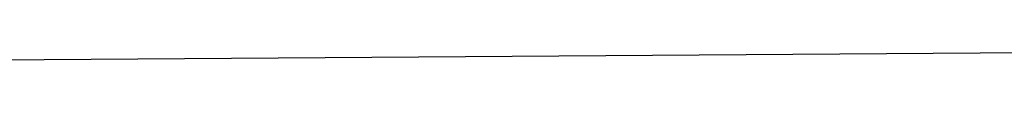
# Model space of a CAD drawing. Extents: x 0 to 370488, y 0 to 4202825.
# Tile 43 of 256: x 360216.9147 to 360217.0332, y 4200495.7295 to 4200495.74. Entities that reach past the tile are written whole.
import ezdxf

# ---------------------------------------------------------------- set-up
doc = ezdxf.new("R2010")
doc.units = 0
doc.header["$LTSCALE"] = 0.5
doc.header["$MEASUREMENT"] = 0
doc.layers.add('(032) Горизонтали утолщенные', color=32, linetype='Continuous', lineweight=30)

msp = doc.modelspace()

# ---------------------------------------------------------------- linework, layer by layer
at = {"layer": '(032) Горизонтали утолщенные', "color": 32}
msp.add_polyline3d([(360221.74517, 4200495.46141, 546), (360220.39, 4200495.59, 546), (360218.98, 4200495.69, 546), (360217.57, 4200495.74, 546), (360216.2, 4200495.73, 546), (360214.9, 4200495.64, 546), (360213.68, 4200495.48, 546), (360212.51, 4200495.25, 546), (360211.4, 4200494.95, 546), (360210.33, 4200494.58, 546), (360209.3, 4200494.14, 546), (360208.29, 4200493.63, 546), (360207.29, 4200493.06, 546), (360206.32, 4200492.41, 546), (360205.37, 4200491.68, 546), (360204.44, 4200490.86, 546)], dxfattribs=at)
msp.add_polyline3d([(360221.74517, 4200495.46141, 546), (360220.39, 4200495.59, 546), (360218.98, 4200495.69, 546), (360217.57, 4200495.74, 546), (360216.2, 4200495.73, 546), (360214.9, 4200495.64, 546), (360213.68, 4200495.48, 546), (360212.51, 4200495.25, 546), (360211.4, 4200494.95, 546), (360210.33, 4200494.58, 546), (360209.3, 4200494.14, 546), (360208.29, 4200493.63, 546), (360207.29, 4200493.06, 546), (360206.32, 4200492.41, 546), (360205.37, 4200491.68, 546), (360204.44, 4200490.86, 546)], dxfattribs=at)
msp.add_polyline3d([(360221.74517, 4200495.46141, 546), (360220.39, 4200495.59, 546), (360218.98, 4200495.69, 546), (360217.57, 4200495.74, 546), (360216.2, 4200495.73, 546), (360214.9, 4200495.64, 546), (360213.68, 4200495.48, 546), (360212.51, 4200495.25, 546), (360211.4, 4200494.95, 546), (360210.33, 4200494.58, 546), (360209.3, 4200494.14, 546), (360208.29, 4200493.63, 546), (360207.29, 4200493.06, 546), (360206.32, 4200492.41, 546), (360205.37, 4200491.68, 546), (360204.44, 4200490.86, 546)], dxfattribs=at)
msp.add_polyline3d([(360221.74517, 4200495.46141, 546), (360220.39, 4200495.59, 546), (360218.98, 4200495.69, 546), (360217.57, 4200495.74, 546), (360216.2, 4200495.73, 546), (360214.9, 4200495.64, 546), (360213.68, 4200495.48, 546), (360212.51, 4200495.25, 546), (360211.4, 4200494.95, 546), (360210.33, 4200494.58, 546), (360209.3, 4200494.14, 546), (360208.29, 4200493.63, 546), (360207.29, 4200493.06, 546), (360206.32, 4200492.41, 546), (360205.37, 4200491.68, 546), (360204.44, 4200490.86, 546)], dxfattribs=at)
msp.add_polyline3d([(360221.74517, 4200495.46141, 546), (360220.39, 4200495.59, 546), (360218.98, 4200495.69, 546), (360217.57, 4200495.74, 546), (360216.2, 4200495.73, 546), (360214.9, 4200495.64, 546), (360213.68, 4200495.48, 546), (360212.51, 4200495.25, 546), (360211.4, 4200494.95, 546), (360210.33, 4200494.58, 546), (360209.3, 4200494.14, 546), (360208.29, 4200493.63, 546), (360207.29, 4200493.06, 546), (360206.32, 4200492.41, 546), (360205.37, 4200491.68, 546), (360204.44, 4200490.86, 546)], dxfattribs=at)
msp.add_polyline3d([(360221.74517, 4200495.46141, 546), (360220.39, 4200495.59, 546), (360218.98, 4200495.69, 546), (360217.57, 4200495.74, 546), (360216.2, 4200495.73, 546), (360214.9, 4200495.64, 546), (360213.68, 4200495.48, 546), (360212.51, 4200495.25, 546), (360211.4, 4200494.95, 546), (360210.33, 4200494.58, 546), (360209.3, 4200494.14, 546), (360208.29, 4200493.63, 546), (360207.29, 4200493.06, 546), (360206.32, 4200492.41, 546), (360205.37, 4200491.68, 546), (360204.44, 4200490.86, 546)], dxfattribs=at)
msp.add_polyline3d([(360221.74517, 4200495.46141, 546), (360220.39, 4200495.59, 546), (360218.98, 4200495.69, 546), (360217.57, 4200495.74, 546), (360216.2, 4200495.73, 546), (360214.9, 4200495.64, 546), (360213.68, 4200495.48, 546), (360212.51, 4200495.25, 546), (360211.4, 4200494.95, 546), (360210.33, 4200494.58, 546), (360209.3, 4200494.14, 546), (360208.29, 4200493.63, 546), (360207.29, 4200493.06, 546), (360206.32, 4200492.41, 546), (360205.37, 4200491.68, 546), (360204.44, 4200490.86, 546)], dxfattribs=at)
msp.add_polyline3d([(360221.74517, 4200495.46141, 546), (360220.39, 4200495.59, 546), (360218.98, 4200495.69, 546), (360217.57, 4200495.74, 546), (360216.2, 4200495.73, 546), (360214.9, 4200495.64, 546), (360213.68, 4200495.48, 546), (360212.51, 4200495.25, 546), (360211.4, 4200494.95, 546), (360210.33, 4200494.58, 546), (360209.3, 4200494.14, 546), (360208.29, 4200493.63, 546), (360207.29, 4200493.06, 546), (360206.32, 4200492.41, 546), (360205.37, 4200491.68, 546), (360204.44, 4200490.86, 546)], dxfattribs=at)
msp.add_polyline3d([(360221.74517, 4200495.46141, 546), (360220.39, 4200495.59, 546), (360218.98, 4200495.69, 546), (360217.57, 4200495.74, 546), (360216.2, 4200495.73, 546), (360214.9, 4200495.64, 546), (360213.68, 4200495.48, 546), (360212.51, 4200495.25, 546), (360211.4, 4200494.95, 546), (360210.33, 4200494.58, 546), (360209.3, 4200494.14, 546), (360208.29, 4200493.63, 546), (360207.29, 4200493.06, 546), (360206.32, 4200492.41, 546), (360205.37, 4200491.68, 546), (360204.44, 4200490.86, 546)], dxfattribs=at)
msp.add_polyline3d([(360221.74517, 4200495.46141, 546), (360220.39, 4200495.59, 546), (360218.98, 4200495.69, 546), (360217.57, 4200495.74, 546), (360216.2, 4200495.73, 546), (360214.9, 4200495.64, 546), (360213.68, 4200495.48, 546), (360212.51, 4200495.25, 546), (360211.4, 4200494.95, 546), (360210.33, 4200494.58, 546), (360209.3, 4200494.14, 546), (360208.29, 4200493.63, 546), (360207.29, 4200493.06, 546), (360206.32, 4200492.41, 546), (360205.37, 4200491.68, 546), (360204.44, 4200490.86, 546)], dxfattribs=at)
msp.add_polyline3d([(360221.74517, 4200495.46141, 546), (360220.39, 4200495.59, 546), (360218.98, 4200495.69, 546), (360217.57, 4200495.74, 546), (360216.2, 4200495.73, 546), (360214.9, 4200495.64, 546), (360213.68, 4200495.48, 546), (360212.51, 4200495.25, 546), (360211.4, 4200494.95, 546), (360210.33, 4200494.58, 546), (360209.3, 4200494.14, 546), (360208.29, 4200493.63, 546), (360207.29, 4200493.06, 546), (360206.32, 4200492.41, 546), (360205.37, 4200491.68, 546), (360204.44, 4200490.86, 546)], dxfattribs=at)
msp.add_polyline3d([(360221.74517, 4200495.46141, 546), (360220.39, 4200495.59, 546), (360218.98, 4200495.69, 546), (360217.57, 4200495.74, 546), (360216.2, 4200495.73, 546), (360214.9, 4200495.64, 546), (360213.68, 4200495.48, 546), (360212.51, 4200495.25, 546), (360211.4, 4200494.95, 546), (360210.33, 4200494.58, 546), (360209.3, 4200494.14, 546), (360208.29, 4200493.63, 546), (360207.29, 4200493.06, 546), (360206.32, 4200492.41, 546), (360205.37, 4200491.68, 546), (360204.44, 4200490.86, 546)], dxfattribs=at)
msp.add_polyline3d([(360221.74517, 4200495.46141, 546), (360220.39, 4200495.59, 546), (360218.98, 4200495.69, 546), (360217.57, 4200495.74, 546), (360216.2, 4200495.73, 546), (360214.9, 4200495.64, 546), (360213.68, 4200495.48, 546), (360212.51, 4200495.25, 546), (360211.4, 4200494.95, 546), (360210.33, 4200494.58, 546), (360209.3, 4200494.14, 546), (360208.29, 4200493.63, 546), (360207.29, 4200493.06, 546), (360206.32, 4200492.41, 546), (360205.37, 4200491.68, 546), (360204.44, 4200490.86, 546)], dxfattribs=at)
msp.add_polyline3d([(360221.74517, 4200495.46141, 546), (360220.39, 4200495.59, 546), (360218.98, 4200495.69, 546), (360217.57, 4200495.74, 546), (360216.2, 4200495.73, 546), (360214.9, 4200495.64, 546), (360213.68, 4200495.48, 546), (360212.51, 4200495.25, 546), (360211.4, 4200494.95, 546), (360210.33, 4200494.58, 546), (360209.3, 4200494.14, 546), (360208.29, 4200493.63, 546), (360207.29, 4200493.06, 546), (360206.32, 4200492.41, 546), (360205.37, 4200491.68, 546), (360204.44, 4200490.86, 546)], dxfattribs=at)
msp.add_polyline3d([(360221.74517, 4200495.46141, 546), (360220.39, 4200495.59, 546), (360218.98, 4200495.69, 546), (360217.57, 4200495.74, 546), (360216.2, 4200495.73, 546), (360214.9, 4200495.64, 546), (360213.68, 4200495.48, 546), (360212.51, 4200495.25, 546), (360211.4, 4200494.95, 546), (360210.33, 4200494.58, 546), (360209.3, 4200494.14, 546), (360208.29, 4200493.63, 546), (360207.29, 4200493.06, 546), (360206.32, 4200492.41, 546), (360205.37, 4200491.68, 546), (360204.44, 4200490.86, 546)], dxfattribs=at)
msp.add_polyline3d([(360221.74517, 4200495.46141, 546), (360220.39, 4200495.59, 546), (360218.98, 4200495.69, 546), (360217.57, 4200495.74, 546), (360216.2, 4200495.73, 546), (360214.9, 4200495.64, 546), (360213.68, 4200495.48, 546), (360212.51, 4200495.25, 546), (360211.4, 4200494.95, 546), (360210.33, 4200494.58, 546), (360209.3, 4200494.14, 546), (360208.29, 4200493.63, 546), (360207.29, 4200493.06, 546), (360206.32, 4200492.41, 546), (360205.37, 4200491.68, 546), (360204.44, 4200490.86, 546)], dxfattribs=at)
msp.add_polyline3d([(360221.74517, 4200495.46141, 546), (360220.39, 4200495.59, 546), (360218.98, 4200495.69, 546), (360217.57, 4200495.74, 546), (360216.2, 4200495.73, 546), (360214.9, 4200495.64, 546), (360213.68, 4200495.48, 546), (360212.51, 4200495.25, 546), (360211.4, 4200494.95, 546), (360210.33, 4200494.58, 546), (360209.3, 4200494.14, 546), (360208.29, 4200493.63, 546), (360207.29, 4200493.06, 546), (360206.32, 4200492.41, 546), (360205.37, 4200491.68, 546), (360204.44, 4200490.86, 546)], dxfattribs=at)
msp.add_polyline3d([(360221.74517, 4200495.46141, 546), (360220.39, 4200495.59, 546), (360218.98, 4200495.69, 546), (360217.57, 4200495.74, 546), (360216.2, 4200495.73, 546), (360214.9, 4200495.64, 546), (360213.68, 4200495.48, 546), (360212.51, 4200495.25, 546), (360211.4, 4200494.95, 546), (360210.33, 4200494.58, 546), (360209.3, 4200494.14, 546), (360208.29, 4200493.63, 546), (360207.29, 4200493.06, 546), (360206.32, 4200492.41, 546), (360205.37, 4200491.68, 546), (360204.44, 4200490.86, 546)], dxfattribs=at)
msp.add_polyline3d([(360221.74517, 4200495.46141, 546), (360220.39, 4200495.59, 546), (360218.98, 4200495.69, 546), (360217.57, 4200495.74, 546), (360216.2, 4200495.73, 546), (360214.9, 4200495.64, 546), (360213.68, 4200495.48, 546), (360212.51, 4200495.25, 546), (360211.4, 4200494.95, 546), (360210.33, 4200494.58, 546), (360209.3, 4200494.14, 546), (360208.29, 4200493.63, 546), (360207.29, 4200493.06, 546), (360206.32, 4200492.41, 546), (360205.37, 4200491.68, 546), (360204.44, 4200490.86, 546)], dxfattribs=at)
msp.add_polyline3d([(360221.74517, 4200495.46141, 546), (360220.39, 4200495.59, 546), (360218.98, 4200495.69, 546), (360217.57, 4200495.74, 546), (360216.2, 4200495.73, 546), (360214.9, 4200495.64, 546), (360213.68, 4200495.48, 546), (360212.51, 4200495.25, 546), (360211.4, 4200494.95, 546), (360210.33, 4200494.58, 546), (360209.3, 4200494.14, 546), (360208.29, 4200493.63, 546), (360207.29, 4200493.06, 546), (360206.32, 4200492.41, 546), (360205.37, 4200491.68, 546), (360204.44, 4200490.86, 546)], dxfattribs=at)
msp.add_polyline3d([(360221.74517, 4200495.46141, 546), (360220.39, 4200495.59, 546), (360218.98, 4200495.69, 546), (360217.57, 4200495.74, 546), (360216.2, 4200495.73, 546), (360214.9, 4200495.64, 546), (360213.68, 4200495.48, 546), (360212.51, 4200495.25, 546), (360211.4, 4200494.95, 546), (360210.33, 4200494.58, 546), (360209.3, 4200494.14, 546), (360208.29, 4200493.63, 546), (360207.29, 4200493.06, 546), (360206.32, 4200492.41, 546), (360205.37, 4200491.68, 546), (360204.44, 4200490.86, 546)], dxfattribs=at)
msp.add_polyline3d([(360221.74517, 4200495.46141, 546), (360220.39, 4200495.59, 546), (360218.98, 4200495.69, 546), (360217.57, 4200495.74, 546), (360216.2, 4200495.73, 546), (360214.9, 4200495.64, 546), (360213.68, 4200495.48, 546), (360212.51, 4200495.25, 546), (360211.4, 4200494.95, 546), (360210.33, 4200494.58, 546), (360209.3, 4200494.14, 546), (360208.29, 4200493.63, 546), (360207.29, 4200493.06, 546), (360206.32, 4200492.41, 546), (360205.37, 4200491.68, 546), (360204.44, 4200490.86, 546)], dxfattribs=at)
msp.add_polyline3d([(360221.74517, 4200495.46141, 546), (360220.39, 4200495.59, 546), (360218.98, 4200495.69, 546), (360217.57, 4200495.74, 546), (360216.2, 4200495.73, 546), (360214.9, 4200495.64, 546), (360213.68, 4200495.48, 546), (360212.51, 4200495.25, 546), (360211.4, 4200494.95, 546), (360210.33, 4200494.58, 546), (360209.3, 4200494.14, 546), (360208.29, 4200493.63, 546), (360207.29, 4200493.06, 546), (360206.32, 4200492.41, 546), (360205.37, 4200491.68, 546), (360204.44, 4200490.86, 546)], dxfattribs=at)
msp.add_polyline3d([(360221.74517, 4200495.46141, 546), (360220.39, 4200495.59, 546), (360218.98, 4200495.69, 546), (360217.57, 4200495.74, 546), (360216.2, 4200495.73, 546), (360214.9, 4200495.64, 546), (360213.68, 4200495.48, 546), (360212.51, 4200495.25, 546), (360211.4, 4200494.95, 546), (360210.33, 4200494.58, 546), (360209.3, 4200494.14, 546), (360208.29, 4200493.63, 546), (360207.29, 4200493.06, 546), (360206.32, 4200492.41, 546), (360205.37, 4200491.68, 546), (360204.44, 4200490.86, 546)], dxfattribs=at)
msp.add_polyline3d([(360221.74517, 4200495.46141, 546), (360220.39, 4200495.59, 546), (360218.98, 4200495.69, 546), (360217.57, 4200495.74, 546), (360216.2, 4200495.73, 546), (360214.9, 4200495.64, 546), (360213.68, 4200495.48, 546), (360212.51, 4200495.25, 546), (360211.4, 4200494.95, 546), (360210.33, 4200494.58, 546), (360209.3, 4200494.14, 546), (360208.29, 4200493.63, 546), (360207.29, 4200493.06, 546), (360206.32, 4200492.41, 546), (360205.37, 4200491.68, 546), (360204.44, 4200490.86, 546)], dxfattribs=at)
msp.add_polyline3d([(360221.74517, 4200495.46141, 546), (360220.39, 4200495.59, 546), (360218.98, 4200495.69, 546), (360217.57, 4200495.74, 546), (360216.2, 4200495.73, 546), (360214.9, 4200495.64, 546), (360213.68, 4200495.48, 546), (360212.51, 4200495.25, 546), (360211.4, 4200494.95, 546), (360210.33, 4200494.58, 546), (360209.3, 4200494.14, 546), (360208.29, 4200493.63, 546), (360207.29, 4200493.06, 546), (360206.32, 4200492.41, 546), (360205.37, 4200491.68, 546), (360204.44, 4200490.86, 546)], dxfattribs=at)
msp.add_polyline3d([(360221.74517, 4200495.46141, 546), (360220.39, 4200495.59, 546), (360218.98, 4200495.69, 546), (360217.57, 4200495.74, 546), (360216.2, 4200495.73, 546), (360214.9, 4200495.64, 546), (360213.68, 4200495.48, 546), (360212.51, 4200495.25, 546), (360211.4, 4200494.95, 546), (360210.33, 4200494.58, 546), (360209.3, 4200494.14, 546), (360208.29, 4200493.63, 546), (360207.29, 4200493.06, 546), (360206.32, 4200492.41, 546), (360205.37, 4200491.68, 546), (360204.44, 4200490.86, 546)], dxfattribs=at)
msp.add_polyline3d([(360221.74517, 4200495.46141, 546), (360220.39, 4200495.59, 546), (360218.98, 4200495.69, 546), (360217.57, 4200495.74, 546), (360216.2, 4200495.73, 546), (360214.9, 4200495.64, 546), (360213.68, 4200495.48, 546), (360212.51, 4200495.25, 546), (360211.4, 4200494.95, 546), (360210.33, 4200494.58, 546), (360209.3, 4200494.14, 546), (360208.29, 4200493.63, 546), (360207.29, 4200493.06, 546), (360206.32, 4200492.41, 546), (360205.37, 4200491.68, 546), (360204.44, 4200490.86, 546)], dxfattribs=at)
msp.add_polyline3d([(360221.74517, 4200495.46141, 546), (360220.39, 4200495.59, 546), (360218.98, 4200495.69, 546), (360217.57, 4200495.74, 546), (360216.2, 4200495.73, 546), (360214.9, 4200495.64, 546), (360213.68, 4200495.48, 546), (360212.51, 4200495.25, 546), (360211.4, 4200494.95, 546), (360210.33, 4200494.58, 546), (360209.3, 4200494.14, 546), (360208.29, 4200493.63, 546), (360207.29, 4200493.06, 546), (360206.32, 4200492.41, 546), (360205.37, 4200491.68, 546), (360204.44, 4200490.86, 546)], dxfattribs=at)
msp.add_polyline3d([(360221.74517, 4200495.46141, 546), (360220.39, 4200495.59, 546), (360218.98, 4200495.69, 546), (360217.57, 4200495.74, 546), (360216.2, 4200495.73, 546), (360214.9, 4200495.64, 546), (360213.68, 4200495.48, 546), (360212.51, 4200495.25, 546), (360211.4, 4200494.95, 546), (360210.33, 4200494.58, 546), (360209.3, 4200494.14, 546), (360208.29, 4200493.63, 546), (360207.29, 4200493.06, 546), (360206.32, 4200492.41, 546), (360205.37, 4200491.68, 546), (360204.44, 4200490.86, 546)], dxfattribs=at)
msp.add_polyline3d([(360221.74517, 4200495.46141, 546), (360220.39, 4200495.59, 546), (360218.98, 4200495.69, 546), (360217.57, 4200495.74, 546), (360216.2, 4200495.73, 546), (360214.9, 4200495.64, 546), (360213.68, 4200495.48, 546), (360212.51, 4200495.25, 546), (360211.4, 4200494.95, 546), (360210.33, 4200494.58, 546), (360209.3, 4200494.14, 546), (360208.29, 4200493.63, 546), (360207.29, 4200493.06, 546), (360206.32, 4200492.41, 546), (360205.37, 4200491.68, 546), (360204.44, 4200490.86, 546)], dxfattribs=at)
msp.add_polyline3d([(360221.74517, 4200495.46141, 546), (360220.39, 4200495.59, 546), (360218.98, 4200495.69, 546), (360217.57, 4200495.74, 546), (360216.2, 4200495.73, 546), (360214.9, 4200495.64, 546), (360213.68, 4200495.48, 546), (360212.51, 4200495.25, 546), (360211.4, 4200494.95, 546), (360210.33, 4200494.58, 546), (360209.3, 4200494.14, 546), (360208.29, 4200493.63, 546), (360207.29, 4200493.06, 546), (360206.32, 4200492.41, 546), (360205.37, 4200491.68, 546), (360204.44, 4200490.86, 546)], dxfattribs=at)
msp.add_polyline3d([(360221.74517, 4200495.46141, 546), (360220.39, 4200495.59, 546), (360218.98, 4200495.69, 546), (360217.57, 4200495.74, 546), (360216.2, 4200495.73, 546), (360214.9, 4200495.64, 546), (360213.68, 4200495.48, 546), (360212.51, 4200495.25, 546), (360211.4, 4200494.95, 546), (360210.33, 4200494.58, 546), (360209.3, 4200494.14, 546), (360208.29, 4200493.63, 546), (360207.29, 4200493.06, 546), (360206.32, 4200492.41, 546), (360205.37, 4200491.68, 546), (360204.44, 4200490.86, 546)], dxfattribs=at)
msp.add_polyline3d([(360221.74517, 4200495.46141, 546), (360220.39, 4200495.59, 546), (360218.98, 4200495.69, 546), (360217.57, 4200495.74, 546), (360216.2, 4200495.73, 546), (360214.9, 4200495.64, 546), (360213.68, 4200495.48, 546), (360212.51, 4200495.25, 546), (360211.4, 4200494.95, 546), (360210.33, 4200494.58, 546), (360209.3, 4200494.14, 546), (360208.29, 4200493.63, 546), (360207.29, 4200493.06, 546), (360206.32, 4200492.41, 546), (360205.37, 4200491.68, 546), (360204.44, 4200490.86, 546)], dxfattribs=at)
msp.add_polyline3d([(360221.74517, 4200495.46141, 546), (360220.39, 4200495.59, 546), (360218.98, 4200495.69, 546), (360217.57, 4200495.74, 546), (360216.2, 4200495.73, 546), (360214.9, 4200495.64, 546), (360213.68, 4200495.48, 546), (360212.51, 4200495.25, 546), (360211.4, 4200494.95, 546), (360210.33, 4200494.58, 546), (360209.3, 4200494.14, 546), (360208.29, 4200493.63, 546), (360207.29, 4200493.06, 546), (360206.32, 4200492.41, 546), (360205.37, 4200491.68, 546), (360204.44, 4200490.86, 546)], dxfattribs=at)
msp.add_polyline3d([(360221.74517, 4200495.46141, 546), (360220.39, 4200495.59, 546), (360218.98, 4200495.69, 546), (360217.57, 4200495.74, 546), (360216.2, 4200495.73, 546), (360214.9, 4200495.64, 546), (360213.68, 4200495.48, 546), (360212.51, 4200495.25, 546), (360211.4, 4200494.95, 546), (360210.33, 4200494.58, 546), (360209.3, 4200494.14, 546), (360208.29, 4200493.63, 546), (360207.29, 4200493.06, 546), (360206.32, 4200492.41, 546), (360205.37, 4200491.68, 546), (360204.44, 4200490.86, 546)], dxfattribs=at)
msp.add_polyline3d([(360221.74517, 4200495.46141, 546), (360220.39, 4200495.59, 546), (360218.98, 4200495.69, 546), (360217.57, 4200495.74, 546), (360216.2, 4200495.73, 546), (360214.9, 4200495.64, 546), (360213.68, 4200495.48, 546), (360212.51, 4200495.25, 546), (360211.4, 4200494.95, 546), (360210.33, 4200494.58, 546), (360209.3, 4200494.14, 546), (360208.29, 4200493.63, 546), (360207.29, 4200493.06, 546), (360206.32, 4200492.41, 546), (360205.37, 4200491.68, 546), (360204.44, 4200490.86, 546)], dxfattribs=at)
msp.add_polyline3d([(360221.74517, 4200495.46141, 546), (360220.39, 4200495.59, 546), (360218.98, 4200495.69, 546), (360217.57, 4200495.74, 546), (360216.2, 4200495.73, 546), (360214.9, 4200495.64, 546), (360213.68, 4200495.48, 546), (360212.51, 4200495.25, 546), (360211.4, 4200494.95, 546), (360210.33, 4200494.58, 546), (360209.3, 4200494.14, 546), (360208.29, 4200493.63, 546), (360207.29, 4200493.06, 546), (360206.32, 4200492.41, 546), (360205.37, 4200491.68, 546), (360204.44, 4200490.86, 546)], dxfattribs=at)
msp.add_polyline3d([(360221.74517, 4200495.46141, 546), (360220.39, 4200495.59, 546), (360218.98, 4200495.69, 546), (360217.57, 4200495.74, 546), (360216.2, 4200495.73, 546), (360214.9, 4200495.64, 546), (360213.68, 4200495.48, 546), (360212.51, 4200495.25, 546), (360211.4, 4200494.95, 546), (360210.33, 4200494.58, 546), (360209.3, 4200494.14, 546), (360208.29, 4200493.63, 546), (360207.29, 4200493.06, 546), (360206.32, 4200492.41, 546), (360205.37, 4200491.68, 546), (360204.44, 4200490.86, 546)], dxfattribs=at)
msp.add_polyline3d([(360221.74517, 4200495.46141, 546), (360220.39, 4200495.59, 546), (360218.98, 4200495.69, 546), (360217.57, 4200495.74, 546), (360216.2, 4200495.73, 546), (360214.9, 4200495.64, 546), (360213.68, 4200495.48, 546), (360212.51, 4200495.25, 546), (360211.4, 4200494.95, 546), (360210.33, 4200494.58, 546), (360209.3, 4200494.14, 546), (360208.29, 4200493.63, 546), (360207.29, 4200493.06, 546), (360206.32, 4200492.41, 546), (360205.37, 4200491.68, 546), (360204.44, 4200490.86, 546)], dxfattribs=at)
msp.add_polyline3d([(360221.74517, 4200495.46141, 546), (360220.39, 4200495.59, 546), (360218.98, 4200495.69, 546), (360217.57, 4200495.74, 546), (360216.2, 4200495.73, 546), (360214.9, 4200495.64, 546), (360213.68, 4200495.48, 546), (360212.51, 4200495.25, 546), (360211.4, 4200494.95, 546), (360210.33, 4200494.58, 546), (360209.3, 4200494.14, 546), (360208.29, 4200493.63, 546), (360207.29, 4200493.06, 546), (360206.32, 4200492.41, 546), (360205.37, 4200491.68, 546), (360204.44, 4200490.86, 546)], dxfattribs=at)
msp.add_polyline3d([(360221.74517, 4200495.46141, 546), (360220.39, 4200495.59, 546), (360218.98, 4200495.69, 546), (360217.57, 4200495.74, 546), (360216.2, 4200495.73, 546), (360214.9, 4200495.64, 546), (360213.68, 4200495.48, 546), (360212.51, 4200495.25, 546), (360211.4, 4200494.95, 546), (360210.33, 4200494.58, 546), (360209.3, 4200494.14, 546), (360208.29, 4200493.63, 546), (360207.29, 4200493.06, 546), (360206.32, 4200492.41, 546), (360205.37, 4200491.68, 546), (360204.44, 4200490.86, 546)], dxfattribs=at)
msp.add_polyline3d([(360221.74517, 4200495.46141, 546), (360220.39, 4200495.59, 546), (360218.98, 4200495.69, 546), (360217.57, 4200495.74, 546), (360216.2, 4200495.73, 546), (360214.9, 4200495.64, 546), (360213.68, 4200495.48, 546), (360212.51, 4200495.25, 546), (360211.4, 4200494.95, 546), (360210.33, 4200494.58, 546), (360209.3, 4200494.14, 546), (360208.29, 4200493.63, 546), (360207.29, 4200493.06, 546), (360206.32, 4200492.41, 546), (360205.37, 4200491.68, 546), (360204.44, 4200490.86, 546)], dxfattribs=at)
msp.add_polyline3d([(360221.74517, 4200495.46141, 546), (360220.39, 4200495.59, 546), (360218.98, 4200495.69, 546), (360217.57, 4200495.74, 546), (360216.2, 4200495.73, 546), (360214.9, 4200495.64, 546), (360213.68, 4200495.48, 546), (360212.51, 4200495.25, 546), (360211.4, 4200494.95, 546), (360210.33, 4200494.58, 546), (360209.3, 4200494.14, 546), (360208.29, 4200493.63, 546), (360207.29, 4200493.06, 546), (360206.32, 4200492.41, 546), (360205.37, 4200491.68, 546), (360204.44, 4200490.86, 546)], dxfattribs=at)
msp.add_polyline3d([(360221.74517, 4200495.46141, 546), (360220.39, 4200495.59, 546), (360218.98, 4200495.69, 546), (360217.57, 4200495.74, 546), (360216.2, 4200495.73, 546), (360214.9, 4200495.64, 546), (360213.68, 4200495.48, 546), (360212.51, 4200495.25, 546), (360211.4, 4200494.95, 546), (360210.33, 4200494.58, 546), (360209.3, 4200494.14, 546), (360208.29, 4200493.63, 546), (360207.29, 4200493.06, 546), (360206.32, 4200492.41, 546), (360205.37, 4200491.68, 546), (360204.44, 4200490.86, 546)], dxfattribs=at)
msp.add_polyline3d([(360221.74517, 4200495.46141, 546), (360220.39, 4200495.59, 546), (360218.98, 4200495.69, 546), (360217.57, 4200495.74, 546), (360216.2, 4200495.73, 546), (360214.9, 4200495.64, 546), (360213.68, 4200495.48, 546), (360212.51, 4200495.25, 546), (360211.4, 4200494.95, 546), (360210.33, 4200494.58, 546), (360209.3, 4200494.14, 546), (360208.29, 4200493.63, 546), (360207.29, 4200493.06, 546), (360206.32, 4200492.41, 546), (360205.37, 4200491.68, 546), (360204.44, 4200490.86, 546)], dxfattribs=at)
msp.add_polyline3d([(360221.74517, 4200495.46141, 546), (360220.39, 4200495.59, 546), (360218.98, 4200495.69, 546), (360217.57, 4200495.74, 546), (360216.2, 4200495.73, 546), (360214.9, 4200495.64, 546), (360213.68, 4200495.48, 546), (360212.51, 4200495.25, 546), (360211.4, 4200494.95, 546), (360210.33, 4200494.58, 546), (360209.3, 4200494.14, 546), (360208.29, 4200493.63, 546), (360207.29, 4200493.06, 546), (360206.32, 4200492.41, 546), (360205.37, 4200491.68, 546), (360204.44, 4200490.86, 546)], dxfattribs=at)
msp.add_polyline3d([(360221.74517, 4200495.46141, 546), (360220.39, 4200495.59, 546), (360218.98, 4200495.69, 546), (360217.57, 4200495.74, 546), (360216.2, 4200495.73, 546), (360214.9, 4200495.64, 546), (360213.68, 4200495.48, 546), (360212.51, 4200495.25, 546), (360211.4, 4200494.95, 546), (360210.33, 4200494.58, 546), (360209.3, 4200494.14, 546), (360208.29, 4200493.63, 546), (360207.29, 4200493.06, 546), (360206.32, 4200492.41, 546), (360205.37, 4200491.68, 546), (360204.44, 4200490.86, 546)], dxfattribs=at)
msp.add_polyline3d([(360221.74517, 4200495.46141, 546), (360220.39, 4200495.59, 546), (360218.98, 4200495.69, 546), (360217.57, 4200495.74, 546), (360216.2, 4200495.73, 546), (360214.9, 4200495.64, 546), (360213.68, 4200495.48, 546), (360212.51, 4200495.25, 546), (360211.4, 4200494.95, 546), (360210.33, 4200494.58, 546), (360209.3, 4200494.14, 546), (360208.29, 4200493.63, 546), (360207.29, 4200493.06, 546), (360206.32, 4200492.41, 546), (360205.37, 4200491.68, 546), (360204.44, 4200490.86, 546)], dxfattribs=at)
msp.add_polyline3d([(360221.74517, 4200495.46141, 546), (360220.39, 4200495.59, 546), (360218.98, 4200495.69, 546), (360217.57, 4200495.74, 546), (360216.2, 4200495.73, 546), (360214.9, 4200495.64, 546), (360213.68, 4200495.48, 546), (360212.51, 4200495.25, 546), (360211.4, 4200494.95, 546), (360210.33, 4200494.58, 546), (360209.3, 4200494.14, 546), (360208.29, 4200493.63, 546), (360207.29, 4200493.06, 546), (360206.32, 4200492.41, 546), (360205.37, 4200491.68, 546), (360204.44, 4200490.86, 546)], dxfattribs=at)
msp.add_polyline3d([(360221.74517, 4200495.46141, 546), (360220.39, 4200495.59, 546), (360218.98, 4200495.69, 546), (360217.57, 4200495.74, 546), (360216.2, 4200495.73, 546), (360214.9, 4200495.64, 546), (360213.68, 4200495.48, 546), (360212.51, 4200495.25, 546), (360211.4, 4200494.95, 546), (360210.33, 4200494.58, 546), (360209.3, 4200494.14, 546), (360208.29, 4200493.63, 546), (360207.29, 4200493.06, 546), (360206.32, 4200492.41, 546), (360205.37, 4200491.68, 546), (360204.44, 4200490.86, 546)], dxfattribs=at)
msp.add_polyline3d([(360221.74517, 4200495.46141, 546), (360220.39, 4200495.59, 546), (360218.98, 4200495.69, 546), (360217.57, 4200495.74, 546), (360216.2, 4200495.73, 546), (360214.9, 4200495.64, 546), (360213.68, 4200495.48, 546), (360212.51, 4200495.25, 546), (360211.4, 4200494.95, 546), (360210.33, 4200494.58, 546), (360209.3, 4200494.14, 546), (360208.29, 4200493.63, 546), (360207.29, 4200493.06, 546), (360206.32, 4200492.41, 546), (360205.37, 4200491.68, 546), (360204.44, 4200490.86, 546)], dxfattribs=at)
msp.add_polyline3d([(360221.74517, 4200495.46141, 546), (360220.39, 4200495.59, 546), (360218.98, 4200495.69, 546), (360217.57, 4200495.74, 546), (360216.2, 4200495.73, 546), (360214.9, 4200495.64, 546), (360213.68, 4200495.48, 546), (360212.51, 4200495.25, 546), (360211.4, 4200494.95, 546), (360210.33, 4200494.58, 546), (360209.3, 4200494.14, 546), (360208.29, 4200493.63, 546), (360207.29, 4200493.06, 546), (360206.32, 4200492.41, 546), (360205.37, 4200491.68, 546), (360204.44, 4200490.86, 546)], dxfattribs=at)
msp.add_polyline3d([(360221.74517, 4200495.46141, 546), (360220.39, 4200495.59, 546), (360218.98, 4200495.69, 546), (360217.57, 4200495.74, 546), (360216.2, 4200495.73, 546), (360214.9, 4200495.64, 546), (360213.68, 4200495.48, 546), (360212.51, 4200495.25, 546), (360211.4, 4200494.95, 546), (360210.33, 4200494.58, 546), (360209.3, 4200494.14, 546), (360208.29, 4200493.63, 546), (360207.29, 4200493.06, 546), (360206.32, 4200492.41, 546), (360205.37, 4200491.68, 546), (360204.44, 4200490.86, 546)], dxfattribs=at)
msp.add_polyline3d([(360221.74517, 4200495.46141, 546), (360220.39, 4200495.59, 546), (360218.98, 4200495.69, 546), (360217.57, 4200495.74, 546), (360216.2, 4200495.73, 546), (360214.9, 4200495.64, 546), (360213.68, 4200495.48, 546), (360212.51, 4200495.25, 546), (360211.4, 4200494.95, 546), (360210.33, 4200494.58, 546), (360209.3, 4200494.14, 546), (360208.29, 4200493.63, 546), (360207.29, 4200493.06, 546), (360206.32, 4200492.41, 546), (360205.37, 4200491.68, 546), (360204.44, 4200490.86, 546)], dxfattribs=at)
msp.add_polyline3d([(360221.74517, 4200495.46141, 546), (360220.39, 4200495.59, 546), (360218.98, 4200495.69, 546), (360217.57, 4200495.74, 546), (360216.2, 4200495.73, 546), (360214.9, 4200495.64, 546), (360213.68, 4200495.48, 546), (360212.51, 4200495.25, 546), (360211.4, 4200494.95, 546), (360210.33, 4200494.58, 546), (360209.3, 4200494.14, 546), (360208.29, 4200493.63, 546), (360207.29, 4200493.06, 546), (360206.32, 4200492.41, 546), (360205.37, 4200491.68, 546), (360204.44, 4200490.86, 546)], dxfattribs=at)
msp.add_polyline3d([(360221.74517, 4200495.46141, 546), (360220.39, 4200495.59, 546), (360218.98, 4200495.69, 546), (360217.57, 4200495.74, 546), (360216.2, 4200495.73, 546), (360214.9, 4200495.64, 546), (360213.68, 4200495.48, 546), (360212.51, 4200495.25, 546), (360211.4, 4200494.95, 546), (360210.33, 4200494.58, 546), (360209.3, 4200494.14, 546), (360208.29, 4200493.63, 546), (360207.29, 4200493.06, 546), (360206.32, 4200492.41, 546), (360205.37, 4200491.68, 546), (360204.44, 4200490.86, 546)], dxfattribs=at)
msp.add_polyline3d([(360221.74517, 4200495.46141, 546), (360220.39, 4200495.59, 546), (360218.98, 4200495.69, 546), (360217.57, 4200495.74, 546), (360216.2, 4200495.73, 546), (360214.9, 4200495.64, 546), (360213.68, 4200495.48, 546), (360212.51, 4200495.25, 546), (360211.4, 4200494.95, 546), (360210.33, 4200494.58, 546), (360209.3, 4200494.14, 546), (360208.29, 4200493.63, 546), (360207.29, 4200493.06, 546), (360206.32, 4200492.41, 546), (360205.37, 4200491.68, 546), (360204.44, 4200490.86, 546)], dxfattribs=at)
msp.add_polyline3d([(360221.74517, 4200495.46141, 546), (360220.39, 4200495.59, 546), (360218.98, 4200495.69, 546), (360217.57, 4200495.74, 546), (360216.2, 4200495.73, 546), (360214.9, 4200495.64, 546), (360213.68, 4200495.48, 546), (360212.51, 4200495.25, 546), (360211.4, 4200494.95, 546), (360210.33, 4200494.58, 546), (360209.3, 4200494.14, 546), (360208.29, 4200493.63, 546), (360207.29, 4200493.06, 546), (360206.32, 4200492.41, 546), (360205.37, 4200491.68, 546), (360204.44, 4200490.86, 546)], dxfattribs=at)
msp.add_polyline3d([(360221.74517, 4200495.46141, 546), (360220.39, 4200495.59, 546), (360218.98, 4200495.69, 546), (360217.57, 4200495.74, 546), (360216.2, 4200495.73, 546), (360214.9, 4200495.64, 546), (360213.68, 4200495.48, 546), (360212.51, 4200495.25, 546), (360211.4, 4200494.95, 546), (360210.33, 4200494.58, 546), (360209.3, 4200494.14, 546), (360208.29, 4200493.63, 546), (360207.29, 4200493.06, 546), (360206.32, 4200492.41, 546), (360205.37, 4200491.68, 546), (360204.44, 4200490.86, 546)], dxfattribs=at)
msp.add_polyline3d([(360221.74517, 4200495.46141, 546), (360220.39, 4200495.59, 546), (360218.98, 4200495.69, 546), (360217.57, 4200495.74, 546), (360216.2, 4200495.73, 546), (360214.9, 4200495.64, 546), (360213.68, 4200495.48, 546), (360212.51, 4200495.25, 546), (360211.4, 4200494.95, 546), (360210.33, 4200494.58, 546), (360209.3, 4200494.14, 546), (360208.29, 4200493.63, 546), (360207.29, 4200493.06, 546), (360206.32, 4200492.41, 546), (360205.37, 4200491.68, 546), (360204.44, 4200490.86, 546)], dxfattribs=at)
msp.add_polyline3d([(360221.74517, 4200495.46141, 546), (360220.39, 4200495.59, 546), (360218.98, 4200495.69, 546), (360217.57, 4200495.74, 546), (360216.2, 4200495.73, 546), (360214.9, 4200495.64, 546), (360213.68, 4200495.48, 546), (360212.51, 4200495.25, 546), (360211.4, 4200494.95, 546), (360210.33, 4200494.58, 546), (360209.3, 4200494.14, 546), (360208.29, 4200493.63, 546), (360207.29, 4200493.06, 546), (360206.32, 4200492.41, 546), (360205.37, 4200491.68, 546), (360204.44, 4200490.86, 546)], dxfattribs=at)
msp.add_polyline3d([(360221.74517, 4200495.46141, 546), (360220.39, 4200495.59, 546), (360218.98, 4200495.69, 546), (360217.57, 4200495.74, 546), (360216.2, 4200495.73, 546), (360214.9, 4200495.64, 546), (360213.68, 4200495.48, 546), (360212.51, 4200495.25, 546), (360211.4, 4200494.95, 546), (360210.33, 4200494.58, 546), (360209.3, 4200494.14, 546), (360208.29, 4200493.63, 546), (360207.29, 4200493.06, 546), (360206.32, 4200492.41, 546), (360205.37, 4200491.68, 546), (360204.44, 4200490.86, 546)], dxfattribs=at)
msp.add_polyline3d([(360221.74517, 4200495.46141, 546), (360220.39, 4200495.59, 546), (360218.98, 4200495.69, 546), (360217.57, 4200495.74, 546), (360216.2, 4200495.73, 546), (360214.9, 4200495.64, 546), (360213.68, 4200495.48, 546), (360212.51, 4200495.25, 546), (360211.4, 4200494.95, 546), (360210.33, 4200494.58, 546), (360209.3, 4200494.14, 546), (360208.29, 4200493.63, 546), (360207.29, 4200493.06, 546), (360206.32, 4200492.41, 546), (360205.37, 4200491.68, 546), (360204.44, 4200490.86, 546)], dxfattribs=at)
msp.add_polyline3d([(360221.74517, 4200495.46141, 546), (360220.39, 4200495.59, 546), (360218.98, 4200495.69, 546), (360217.57, 4200495.74, 546), (360216.2, 4200495.73, 546), (360214.9, 4200495.64, 546), (360213.68, 4200495.48, 546), (360212.51, 4200495.25, 546), (360211.4, 4200494.95, 546), (360210.33, 4200494.58, 546), (360209.3, 4200494.14, 546), (360208.29, 4200493.63, 546), (360207.29, 4200493.06, 546), (360206.32, 4200492.41, 546), (360205.37, 4200491.68, 546), (360204.44, 4200490.86, 546)], dxfattribs=at)
msp.add_polyline3d([(360221.74517, 4200495.46141, 546), (360220.39, 4200495.59, 546), (360218.98, 4200495.69, 546), (360217.57, 4200495.74, 546), (360216.2, 4200495.73, 546), (360214.9, 4200495.64, 546), (360213.68, 4200495.48, 546), (360212.51, 4200495.25, 546), (360211.4, 4200494.95, 546), (360210.33, 4200494.58, 546), (360209.3, 4200494.14, 546), (360208.29, 4200493.63, 546), (360207.29, 4200493.06, 546), (360206.32, 4200492.41, 546), (360205.37, 4200491.68, 546), (360204.44, 4200490.86, 546)], dxfattribs=at)
msp.add_polyline3d([(360221.74517, 4200495.46141, 546), (360220.39, 4200495.59, 546), (360218.98, 4200495.69, 546), (360217.57, 4200495.74, 546), (360216.2, 4200495.73, 546), (360214.9, 4200495.64, 546), (360213.68, 4200495.48, 546), (360212.51, 4200495.25, 546), (360211.4, 4200494.95, 546), (360210.33, 4200494.58, 546), (360209.3, 4200494.14, 546), (360208.29, 4200493.63, 546), (360207.29, 4200493.06, 546), (360206.32, 4200492.41, 546), (360205.37, 4200491.68, 546), (360204.44, 4200490.86, 546)], dxfattribs=at)
msp.add_polyline3d([(360221.74517, 4200495.46141, 546), (360220.39, 4200495.59, 546), (360218.98, 4200495.69, 546), (360217.57, 4200495.74, 546), (360216.2, 4200495.73, 546), (360214.9, 4200495.64, 546), (360213.68, 4200495.48, 546), (360212.51, 4200495.25, 546), (360211.4, 4200494.95, 546), (360210.33, 4200494.58, 546), (360209.3, 4200494.14, 546), (360208.29, 4200493.63, 546), (360207.29, 4200493.06, 546), (360206.32, 4200492.41, 546), (360205.37, 4200491.68, 546), (360204.44, 4200490.86, 546)], dxfattribs=at)
msp.add_polyline3d([(360221.74517, 4200495.46141, 546), (360220.39, 4200495.59, 546), (360218.98, 4200495.69, 546), (360217.57, 4200495.74, 546), (360216.2, 4200495.73, 546), (360214.9, 4200495.64, 546), (360213.68, 4200495.48, 546), (360212.51, 4200495.25, 546), (360211.4, 4200494.95, 546), (360210.33, 4200494.58, 546), (360209.3, 4200494.14, 546), (360208.29, 4200493.63, 546), (360207.29, 4200493.06, 546), (360206.32, 4200492.41, 546), (360205.37, 4200491.68, 546), (360204.44, 4200490.86, 546)], dxfattribs=at)
msp.add_polyline3d([(360221.74517, 4200495.46141, 546), (360220.39, 4200495.59, 546), (360218.98, 4200495.69, 546), (360217.57, 4200495.74, 546), (360216.2, 4200495.73, 546), (360214.9, 4200495.64, 546), (360213.68, 4200495.48, 546), (360212.51, 4200495.25, 546), (360211.4, 4200494.95, 546), (360210.33, 4200494.58, 546), (360209.3, 4200494.14, 546), (360208.29, 4200493.63, 546), (360207.29, 4200493.06, 546), (360206.32, 4200492.41, 546), (360205.37, 4200491.68, 546), (360204.44, 4200490.86, 546)], dxfattribs=at)
msp.add_polyline3d([(360221.74517, 4200495.46141, 546), (360220.39, 4200495.59, 546), (360218.98, 4200495.69, 546), (360217.57, 4200495.74, 546), (360216.2, 4200495.73, 546), (360214.9, 4200495.64, 546), (360213.68, 4200495.48, 546), (360212.51, 4200495.25, 546), (360211.4, 4200494.95, 546), (360210.33, 4200494.58, 546), (360209.3, 4200494.14, 546), (360208.29, 4200493.63, 546), (360207.29, 4200493.06, 546), (360206.32, 4200492.41, 546), (360205.37, 4200491.68, 546), (360204.44, 4200490.86, 546)], dxfattribs=at)
msp.add_polyline3d([(360221.74517, 4200495.46141, 546), (360220.39, 4200495.59, 546), (360218.98, 4200495.69, 546), (360217.57, 4200495.74, 546), (360216.2, 4200495.73, 546), (360214.9, 4200495.64, 546), (360213.68, 4200495.48, 546), (360212.51, 4200495.25, 546), (360211.4, 4200494.95, 546), (360210.33, 4200494.58, 546), (360209.3, 4200494.14, 546), (360208.29, 4200493.63, 546), (360207.29, 4200493.06, 546), (360206.32, 4200492.41, 546), (360205.37, 4200491.68, 546), (360204.44, 4200490.86, 546)], dxfattribs=at)
msp.add_polyline3d([(360221.74517, 4200495.46141, 546), (360220.39, 4200495.59, 546), (360218.98, 4200495.69, 546), (360217.57, 4200495.74, 546), (360216.2, 4200495.73, 546), (360214.9, 4200495.64, 546), (360213.68, 4200495.48, 546), (360212.51, 4200495.25, 546), (360211.4, 4200494.95, 546), (360210.33, 4200494.58, 546), (360209.3, 4200494.14, 546), (360208.29, 4200493.63, 546), (360207.29, 4200493.06, 546), (360206.32, 4200492.41, 546), (360205.37, 4200491.68, 546), (360204.44, 4200490.86, 546)], dxfattribs=at)
msp.add_polyline3d([(360221.74517, 4200495.46141, 546), (360220.39, 4200495.59, 546), (360218.98, 4200495.69, 546), (360217.57, 4200495.74, 546), (360216.2, 4200495.73, 546), (360214.9, 4200495.64, 546), (360213.68, 4200495.48, 546), (360212.51, 4200495.25, 546), (360211.4, 4200494.95, 546), (360210.33, 4200494.58, 546), (360209.3, 4200494.14, 546), (360208.29, 4200493.63, 546), (360207.29, 4200493.06, 546), (360206.32, 4200492.41, 546), (360205.37, 4200491.68, 546), (360204.44, 4200490.86, 546)], dxfattribs=at)
msp.add_polyline3d([(360221.74517, 4200495.46141, 546), (360220.39, 4200495.59, 546), (360218.98, 4200495.69, 546), (360217.57, 4200495.74, 546), (360216.2, 4200495.73, 546), (360214.9, 4200495.64, 546), (360213.68, 4200495.48, 546), (360212.51, 4200495.25, 546), (360211.4, 4200494.95, 546), (360210.33, 4200494.58, 546), (360209.3, 4200494.14, 546), (360208.29, 4200493.63, 546), (360207.29, 4200493.06, 546), (360206.32, 4200492.41, 546), (360205.37, 4200491.68, 546), (360204.44, 4200490.86, 546)], dxfattribs=at)
msp.add_polyline3d([(360221.74517, 4200495.46141, 546), (360220.39, 4200495.59, 546), (360218.98, 4200495.69, 546), (360217.57, 4200495.74, 546), (360216.2, 4200495.73, 546), (360214.9, 4200495.64, 546), (360213.68, 4200495.48, 546), (360212.51, 4200495.25, 546), (360211.4, 4200494.95, 546), (360210.33, 4200494.58, 546), (360209.3, 4200494.14, 546), (360208.29, 4200493.63, 546), (360207.29, 4200493.06, 546), (360206.32, 4200492.41, 546), (360205.37, 4200491.68, 546), (360204.44, 4200490.86, 546)], dxfattribs=at)
msp.add_polyline3d([(360221.74517, 4200495.46141, 546), (360220.39, 4200495.59, 546), (360218.98, 4200495.69, 546), (360217.57, 4200495.74, 546), (360216.2, 4200495.73, 546), (360214.9, 4200495.64, 546), (360213.68, 4200495.48, 546), (360212.51, 4200495.25, 546), (360211.4, 4200494.95, 546), (360210.33, 4200494.58, 546), (360209.3, 4200494.14, 546), (360208.29, 4200493.63, 546), (360207.29, 4200493.06, 546), (360206.32, 4200492.41, 546), (360205.37, 4200491.68, 546), (360204.44, 4200490.86, 546)], dxfattribs=at)
msp.add_polyline3d([(360221.74517, 4200495.46141, 546), (360220.39, 4200495.59, 546), (360218.98, 4200495.69, 546), (360217.57, 4200495.74, 546), (360216.2, 4200495.73, 546), (360214.9, 4200495.64, 546), (360213.68, 4200495.48, 546), (360212.51, 4200495.25, 546), (360211.4, 4200494.95, 546), (360210.33, 4200494.58, 546), (360209.3, 4200494.14, 546), (360208.29, 4200493.63, 546), (360207.29, 4200493.06, 546), (360206.32, 4200492.41, 546), (360205.37, 4200491.68, 546), (360204.44, 4200490.86, 546)], dxfattribs=at)
msp.add_polyline3d([(360221.74517, 4200495.46141, 546), (360220.39, 4200495.59, 546), (360218.98, 4200495.69, 546), (360217.57, 4200495.74, 546), (360216.2, 4200495.73, 546), (360214.9, 4200495.64, 546), (360213.68, 4200495.48, 546), (360212.51, 4200495.25, 546), (360211.4, 4200494.95, 546), (360210.33, 4200494.58, 546), (360209.3, 4200494.14, 546), (360208.29, 4200493.63, 546), (360207.29, 4200493.06, 546), (360206.32, 4200492.41, 546), (360205.37, 4200491.68, 546), (360204.44, 4200490.86, 546)], dxfattribs=at)
msp.add_polyline3d([(360221.74517, 4200495.46141, 546), (360220.39, 4200495.59, 546), (360218.98, 4200495.69, 546), (360217.57, 4200495.74, 546), (360216.2, 4200495.73, 546), (360214.9, 4200495.64, 546), (360213.68, 4200495.48, 546), (360212.51, 4200495.25, 546), (360211.4, 4200494.95, 546), (360210.33, 4200494.58, 546), (360209.3, 4200494.14, 546), (360208.29, 4200493.63, 546), (360207.29, 4200493.06, 546), (360206.32, 4200492.41, 546), (360205.37, 4200491.68, 546), (360204.44, 4200490.86, 546)], dxfattribs=at)
msp.add_polyline3d([(360221.74517, 4200495.46141, 546), (360220.39, 4200495.59, 546), (360218.98, 4200495.69, 546), (360217.57, 4200495.74, 546), (360216.2, 4200495.73, 546), (360214.9, 4200495.64, 546), (360213.68, 4200495.48, 546), (360212.51, 4200495.25, 546), (360211.4, 4200494.95, 546), (360210.33, 4200494.58, 546), (360209.3, 4200494.14, 546), (360208.29, 4200493.63, 546), (360207.29, 4200493.06, 546), (360206.32, 4200492.41, 546), (360205.37, 4200491.68, 546), (360204.44, 4200490.86, 546)], dxfattribs=at)
msp.add_polyline3d([(360221.74517, 4200495.46141, 546), (360220.39, 4200495.59, 546), (360218.98, 4200495.69, 546), (360217.57, 4200495.74, 546), (360216.2, 4200495.73, 546), (360214.9, 4200495.64, 546), (360213.68, 4200495.48, 546), (360212.51, 4200495.25, 546), (360211.4, 4200494.95, 546), (360210.33, 4200494.58, 546), (360209.3, 4200494.14, 546), (360208.29, 4200493.63, 546), (360207.29, 4200493.06, 546), (360206.32, 4200492.41, 546), (360205.37, 4200491.68, 546), (360204.44, 4200490.86, 546)], dxfattribs=at)
msp.add_polyline3d([(360221.74517, 4200495.46141, 546), (360220.39, 4200495.59, 546), (360218.98, 4200495.69, 546), (360217.57, 4200495.74, 546), (360216.2, 4200495.73, 546), (360214.9, 4200495.64, 546), (360213.68, 4200495.48, 546), (360212.51, 4200495.25, 546), (360211.4, 4200494.95, 546), (360210.33, 4200494.58, 546), (360209.3, 4200494.14, 546), (360208.29, 4200493.63, 546), (360207.29, 4200493.06, 546), (360206.32, 4200492.41, 546), (360205.37, 4200491.68, 546), (360204.44, 4200490.86, 546)], dxfattribs=at)
msp.add_polyline3d([(360221.74517, 4200495.46141, 546), (360220.39, 4200495.59, 546), (360218.98, 4200495.69, 546), (360217.57, 4200495.74, 546), (360216.2, 4200495.73, 546), (360214.9, 4200495.64, 546), (360213.68, 4200495.48, 546), (360212.51, 4200495.25, 546), (360211.4, 4200494.95, 546), (360210.33, 4200494.58, 546), (360209.3, 4200494.14, 546), (360208.29, 4200493.63, 546), (360207.29, 4200493.06, 546), (360206.32, 4200492.41, 546), (360205.37, 4200491.68, 546), (360204.44, 4200490.86, 546)], dxfattribs=at)
msp.add_polyline3d([(360221.74517, 4200495.46141, 546), (360220.39, 4200495.59, 546), (360218.98, 4200495.69, 546), (360217.57, 4200495.74, 546), (360216.2, 4200495.73, 546), (360214.9, 4200495.64, 546), (360213.68, 4200495.48, 546), (360212.51, 4200495.25, 546), (360211.4, 4200494.95, 546), (360210.33, 4200494.58, 546), (360209.3, 4200494.14, 546), (360208.29, 4200493.63, 546), (360207.29, 4200493.06, 546), (360206.32, 4200492.41, 546), (360205.37, 4200491.68, 546), (360204.44, 4200490.86, 546)], dxfattribs=at)
msp.add_polyline3d([(360221.74517, 4200495.46141, 546), (360220.39, 4200495.59, 546), (360218.98, 4200495.69, 546), (360217.57, 4200495.74, 546), (360216.2, 4200495.73, 546), (360214.9, 4200495.64, 546), (360213.68, 4200495.48, 546), (360212.51, 4200495.25, 546), (360211.4, 4200494.95, 546), (360210.33, 4200494.58, 546), (360209.3, 4200494.14, 546), (360208.29, 4200493.63, 546), (360207.29, 4200493.06, 546), (360206.32, 4200492.41, 546), (360205.37, 4200491.68, 546), (360204.44, 4200490.86, 546)], dxfattribs=at)
msp.add_polyline3d([(360221.74517, 4200495.46141, 546), (360220.39, 4200495.59, 546), (360218.98, 4200495.69, 546), (360217.57, 4200495.74, 546), (360216.2, 4200495.73, 546), (360214.9, 4200495.64, 546), (360213.68, 4200495.48, 546), (360212.51, 4200495.25, 546), (360211.4, 4200494.95, 546), (360210.33, 4200494.58, 546), (360209.3, 4200494.14, 546), (360208.29, 4200493.63, 546), (360207.29, 4200493.06, 546), (360206.32, 4200492.41, 546), (360205.37, 4200491.68, 546), (360204.44, 4200490.86, 546)], dxfattribs=at)
msp.add_polyline3d([(360221.74517, 4200495.46141, 546), (360220.39, 4200495.59, 546), (360218.98, 4200495.69, 546), (360217.57, 4200495.74, 546), (360216.2, 4200495.73, 546), (360214.9, 4200495.64, 546), (360213.68, 4200495.48, 546), (360212.51, 4200495.25, 546), (360211.4, 4200494.95, 546), (360210.33, 4200494.58, 546), (360209.3, 4200494.14, 546), (360208.29, 4200493.63, 546), (360207.29, 4200493.06, 546), (360206.32, 4200492.41, 546), (360205.37, 4200491.68, 546), (360204.44, 4200490.86, 546)], dxfattribs=at)
msp.add_polyline3d([(360221.74517, 4200495.46141, 546), (360220.39, 4200495.59, 546), (360218.98, 4200495.69, 546), (360217.57, 4200495.74, 546), (360216.2, 4200495.73, 546), (360214.9, 4200495.64, 546), (360213.68, 4200495.48, 546), (360212.51, 4200495.25, 546), (360211.4, 4200494.95, 546), (360210.33, 4200494.58, 546), (360209.3, 4200494.14, 546), (360208.29, 4200493.63, 546), (360207.29, 4200493.06, 546), (360206.32, 4200492.41, 546), (360205.37, 4200491.68, 546), (360204.44, 4200490.86, 546)], dxfattribs=at)
msp.add_polyline3d([(360221.74517, 4200495.46141, 546), (360220.39, 4200495.59, 546), (360218.98, 4200495.69, 546), (360217.57, 4200495.74, 546), (360216.2, 4200495.73, 546), (360214.9, 4200495.64, 546), (360213.68, 4200495.48, 546), (360212.51, 4200495.25, 546), (360211.4, 4200494.95, 546), (360210.33, 4200494.58, 546), (360209.3, 4200494.14, 546), (360208.29, 4200493.63, 546), (360207.29, 4200493.06, 546), (360206.32, 4200492.41, 546), (360205.37, 4200491.68, 546), (360204.44, 4200490.86, 546)], dxfattribs=at)
msp.add_polyline3d([(360221.74517, 4200495.46141, 546), (360220.39, 4200495.59, 546), (360218.98, 4200495.69, 546), (360217.57, 4200495.74, 546), (360216.2, 4200495.73, 546), (360214.9, 4200495.64, 546), (360213.68, 4200495.48, 546), (360212.51, 4200495.25, 546), (360211.4, 4200494.95, 546), (360210.33, 4200494.58, 546), (360209.3, 4200494.14, 546), (360208.29, 4200493.63, 546), (360207.29, 4200493.06, 546), (360206.32, 4200492.41, 546), (360205.37, 4200491.68, 546), (360204.44, 4200490.86, 546)], dxfattribs=at)
msp.add_polyline3d([(360221.74517, 4200495.46141, 546), (360220.39, 4200495.59, 546), (360218.98, 4200495.69, 546), (360217.57, 4200495.74, 546), (360216.2, 4200495.73, 546), (360214.9, 4200495.64, 546), (360213.68, 4200495.48, 546), (360212.51, 4200495.25, 546), (360211.4, 4200494.95, 546), (360210.33, 4200494.58, 546), (360209.3, 4200494.14, 546), (360208.29, 4200493.63, 546), (360207.29, 4200493.06, 546), (360206.32, 4200492.41, 546), (360205.37, 4200491.68, 546), (360204.44, 4200490.86, 546)], dxfattribs=at)
msp.add_polyline3d([(360221.74517, 4200495.46141, 546), (360220.39, 4200495.59, 546), (360218.98, 4200495.69, 546), (360217.57, 4200495.74, 546), (360216.2, 4200495.73, 546), (360214.9, 4200495.64, 546), (360213.68, 4200495.48, 546), (360212.51, 4200495.25, 546), (360211.4, 4200494.95, 546), (360210.33, 4200494.58, 546), (360209.3, 4200494.14, 546), (360208.29, 4200493.63, 546), (360207.29, 4200493.06, 546), (360206.32, 4200492.41, 546), (360205.37, 4200491.68, 546), (360204.44, 4200490.86, 546)], dxfattribs=at)
msp.add_polyline3d([(360221.74517, 4200495.46141, 546), (360220.39, 4200495.59, 546), (360218.98, 4200495.69, 546), (360217.57, 4200495.74, 546), (360216.2, 4200495.73, 546), (360214.9, 4200495.64, 546), (360213.68, 4200495.48, 546), (360212.51, 4200495.25, 546), (360211.4, 4200494.95, 546), (360210.33, 4200494.58, 546), (360209.3, 4200494.14, 546), (360208.29, 4200493.63, 546), (360207.29, 4200493.06, 546), (360206.32, 4200492.41, 546), (360205.37, 4200491.68, 546), (360204.44, 4200490.86, 546)], dxfattribs=at)
msp.add_polyline3d([(360221.74517, 4200495.46141, 546), (360220.39, 4200495.59, 546), (360218.98, 4200495.69, 546), (360217.57, 4200495.74, 546), (360216.2, 4200495.73, 546), (360214.9, 4200495.64, 546), (360213.68, 4200495.48, 546), (360212.51, 4200495.25, 546), (360211.4, 4200494.95, 546), (360210.33, 4200494.58, 546), (360209.3, 4200494.14, 546), (360208.29, 4200493.63, 546), (360207.29, 4200493.06, 546), (360206.32, 4200492.41, 546), (360205.37, 4200491.68, 546), (360204.44, 4200490.86, 546)], dxfattribs=at)
msp.add_polyline3d([(360221.74517, 4200495.46141, 546), (360220.39, 4200495.59, 546), (360218.98, 4200495.69, 546), (360217.57, 4200495.74, 546), (360216.2, 4200495.73, 546), (360214.9, 4200495.64, 546), (360213.68, 4200495.48, 546), (360212.51, 4200495.25, 546), (360211.4, 4200494.95, 546), (360210.33, 4200494.58, 546), (360209.3, 4200494.14, 546), (360208.29, 4200493.63, 546), (360207.29, 4200493.06, 546), (360206.32, 4200492.41, 546), (360205.37, 4200491.68, 546), (360204.44, 4200490.86, 546)], dxfattribs=at)
msp.add_polyline3d([(360221.74517, 4200495.46141, 546), (360220.39, 4200495.59, 546), (360218.98, 4200495.69, 546), (360217.57, 4200495.74, 546), (360216.2, 4200495.73, 546), (360214.9, 4200495.64, 546), (360213.68, 4200495.48, 546), (360212.51, 4200495.25, 546), (360211.4, 4200494.95, 546), (360210.33, 4200494.58, 546), (360209.3, 4200494.14, 546), (360208.29, 4200493.63, 546), (360207.29, 4200493.06, 546), (360206.32, 4200492.41, 546), (360205.37, 4200491.68, 546), (360204.44, 4200490.86, 546)], dxfattribs=at)
msp.add_polyline3d([(360221.74517, 4200495.46141, 546), (360220.39, 4200495.59, 546), (360218.98, 4200495.69, 546), (360217.57, 4200495.74, 546), (360216.2, 4200495.73, 546), (360214.9, 4200495.64, 546), (360213.68, 4200495.48, 546), (360212.51, 4200495.25, 546), (360211.4, 4200494.95, 546), (360210.33, 4200494.58, 546), (360209.3, 4200494.14, 546), (360208.29, 4200493.63, 546), (360207.29, 4200493.06, 546), (360206.32, 4200492.41, 546), (360205.37, 4200491.68, 546), (360204.44, 4200490.86, 546)], dxfattribs=at)
msp.add_polyline3d([(360221.74517, 4200495.46141, 546), (360220.39, 4200495.59, 546), (360218.98, 4200495.69, 546), (360217.57, 4200495.74, 546), (360216.2, 4200495.73, 546), (360214.9, 4200495.64, 546), (360213.68, 4200495.48, 546), (360212.51, 4200495.25, 546), (360211.4, 4200494.95, 546), (360210.33, 4200494.58, 546), (360209.3, 4200494.14, 546), (360208.29, 4200493.63, 546), (360207.29, 4200493.06, 546), (360206.32, 4200492.41, 546), (360205.37, 4200491.68, 546), (360204.44, 4200490.86, 546)], dxfattribs=at)
msp.add_polyline3d([(360221.74517, 4200495.46141, 546), (360220.39, 4200495.59, 546), (360218.98, 4200495.69, 546), (360217.57, 4200495.74, 546), (360216.2, 4200495.73, 546), (360214.9, 4200495.64, 546), (360213.68, 4200495.48, 546), (360212.51, 4200495.25, 546), (360211.4, 4200494.95, 546), (360210.33, 4200494.58, 546), (360209.3, 4200494.14, 546), (360208.29, 4200493.63, 546), (360207.29, 4200493.06, 546), (360206.32, 4200492.41, 546), (360205.37, 4200491.68, 546), (360204.44, 4200490.86, 546)], dxfattribs=at)
msp.add_polyline3d([(360221.74517, 4200495.46141, 546), (360220.39, 4200495.59, 546), (360218.98, 4200495.69, 546), (360217.57, 4200495.74, 546), (360216.2, 4200495.73, 546), (360214.9, 4200495.64, 546), (360213.68, 4200495.48, 546), (360212.51, 4200495.25, 546), (360211.4, 4200494.95, 546), (360210.33, 4200494.58, 546), (360209.3, 4200494.14, 546), (360208.29, 4200493.63, 546), (360207.29, 4200493.06, 546), (360206.32, 4200492.41, 546), (360205.37, 4200491.68, 546), (360204.44, 4200490.86, 546)], dxfattribs=at)
msp.add_polyline3d([(360221.74517, 4200495.46141, 546), (360220.39, 4200495.59, 546), (360218.98, 4200495.69, 546), (360217.57, 4200495.74, 546), (360216.2, 4200495.73, 546), (360214.9, 4200495.64, 546), (360213.68, 4200495.48, 546), (360212.51, 4200495.25, 546), (360211.4, 4200494.95, 546), (360210.33, 4200494.58, 546), (360209.3, 4200494.14, 546), (360208.29, 4200493.63, 546), (360207.29, 4200493.06, 546), (360206.32, 4200492.41, 546), (360205.37, 4200491.68, 546), (360204.44, 4200490.86, 546)], dxfattribs=at)
msp.add_polyline3d([(360221.74517, 4200495.46141, 546), (360220.39, 4200495.59, 546), (360218.98, 4200495.69, 546), (360217.57, 4200495.74, 546), (360216.2, 4200495.73, 546), (360214.9, 4200495.64, 546), (360213.68, 4200495.48, 546), (360212.51, 4200495.25, 546), (360211.4, 4200494.95, 546), (360210.33, 4200494.58, 546), (360209.3, 4200494.14, 546), (360208.29, 4200493.63, 546), (360207.29, 4200493.06, 546), (360206.32, 4200492.41, 546), (360205.37, 4200491.68, 546), (360204.44, 4200490.86, 546)], dxfattribs=at)
msp.add_polyline3d([(360221.74517, 4200495.46141, 546), (360220.39, 4200495.59, 546), (360218.98, 4200495.69, 546), (360217.57, 4200495.74, 546), (360216.2, 4200495.73, 546), (360214.9, 4200495.64, 546), (360213.68, 4200495.48, 546), (360212.51, 4200495.25, 546), (360211.4, 4200494.95, 546), (360210.33, 4200494.58, 546), (360209.3, 4200494.14, 546), (360208.29, 4200493.63, 546), (360207.29, 4200493.06, 546), (360206.32, 4200492.41, 546), (360205.37, 4200491.68, 546), (360204.44, 4200490.86, 546)], dxfattribs=at)

doc.saveas('drawing.dxf')
